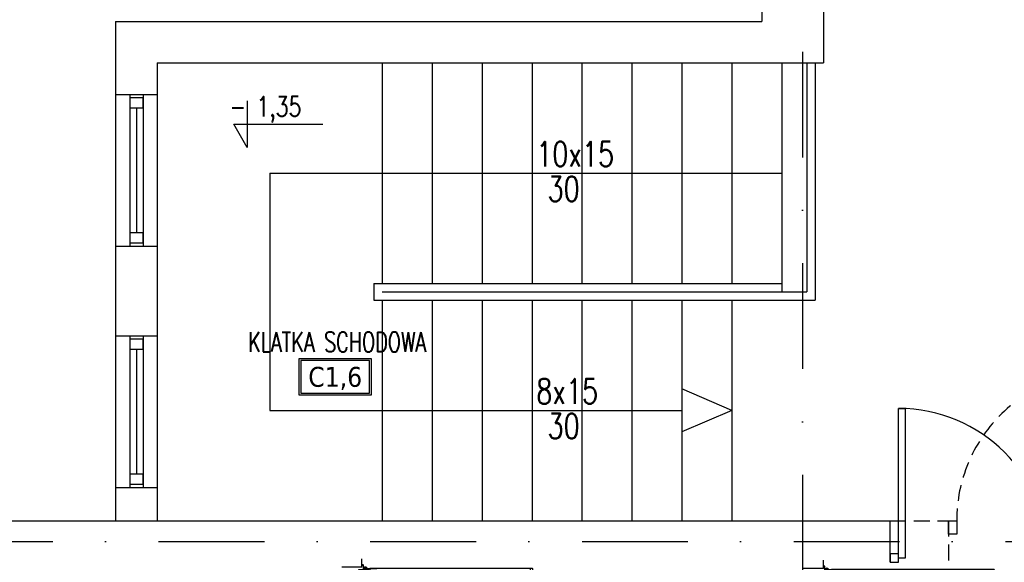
# Model space of a CAD drawing. Header units: millimetres. Extents: x 28600 to 181045, y -399112 to -163690.
# Tile 173 of 256: x 60942 to 61533, y -197441 to -197115. Entities that reach past the tile are written whole.
import ezdxf
from ezdxf.enums import TextEntityAlignment as Align

# ---------------------------------------------------------------- set-up
doc = ezdxf.new("R2010")
doc.units = ezdxf.units.MM
for name, pattern in [('CARKOVANA', [7.5, 5, -2.5]), ('CENTER', [0.6, 0.375, -0.075, 0.075, -0.075]), ('DASHDOT', [25.4, 12.7, -6.35, 0, -6.35]), ('Hidden Line', [391.222223, 282.222223, -109]), ('HIDDEN2', [4.7625, 3.175, -1.5875])]:
    doc.linetypes.add(name, pattern=pattern)
doc.layers.get('0').update_dxf_attribs({"color": 8})
for name, color, linetype in [('!! 0_ Istn-okna', 8, 'Continuous'), ('!! 0_ Istn-sciany', 8, 'Continuous'), ('!! 0_ Istn-widok', 8, 'Continuous'), ('!! 0_ Opis', 8, 'Continuous'), ('!! 0_Opis_pom', 8, 'Continuous'), ('!! 0_Widok', 8, 'Continuous'), ('!! 1_drzwi-linia', 8, 'Continuous'), ('!! 1_PROJ Sciany', 8, 'Continuous'), ('!! 1_Wyburzenia', 8, 'CARKOVANA'), ('0-osie-liniA', 8, 'DASHDOT')]:
    doc.layers.add(name, color=color, linetype=linetype)
doc.styles.add('ARIAL', font='tahoma.ttf')
doc.styles.add('SIMPLEX', font='simplex.shx', dxfattribs={"width": 0.77})
doc.styles.add('TXT', font='simplex.shx')

# ---------------------------------------------------------------- blocks, each defined once
blk = doc.blocks.new('zaw-dr-90-p')
at = {"color": 2, "linetype": 'CENTER', "ltscale": 0.2}
for p, q in [((12, 0), (-12, 0)), ((0, 12), (0, -12)), ((24.5, 24), (31, 24)), ((24.5, 19), (31, 19))]:
    blk.add_line(p, q, dxfattribs=at)
at = {"ltscale": 0.2}
for p, q in [((10, 12), (6.5, 12)), ((10, 0), (10, 6.5))]:
    blk.add_line(p, q, dxfattribs=at)
blk.add_lwpolyline([(0, 6.5), (23.5, 6.5, 0.414214), (28, 11), (28, 31), (24.5, 31), (24.5, 11, -0.414214), (23.5, 10), (0, 10, 4.561698), (7.6, 6.5), (4.9, 4.2)], format="xyb", dxfattribs=at)
blk.add_lwpolyline([(-0.2, -0.2), (-2.5, -0.2), (-2.5, 0.2), (-0.2, 0.2), (-0.2, 2.5), (0.2, 2.5), (0.2, 0.2), (2.8, 0.2), (2.8, -0.2), (0.2, -0.2), (0.2, -2.8), (-0.2, -2.8)], close=True)
blk.add_lwpolyline([(10, 10), (10, 39), (6.5, 39), (6.5, 10)], dxfattribs=at)
blk.add_circle((0, 0), 6.5, dxfattribs=at)
blk = doc.blocks.new('drzwi 90- sc 12')
for p, q in [((-13620.32, 20410.16), (-13620.32, 20313.77)), ((-13614.92, 20409.86), (-13620.32, 20409.86)), ((-13616.12, 20410.26), (-13620.22, 20410.26)), ((-13616.12, 20410.26), (-13620, 20410.26)), ((-13618.17, 20410.26), (-13616.22, 20410.26)), ((-13618.17, 20410.26), (-13616.22, 20410.26)), ((-13616.12, 20410.26), (-13616.12, 20411.46)), ((-13616.12, 20411.46), (-13615.02, 20411.46)), ((-13614.92, 20411.36), (-13614.92, 20313.77)), ((-13620.32, 20313.47), (-13620.32, 20317.97)), ((-13614.92, 20313.77), (-13620.32, 20313.77)), ((-13614.92, 20312.27), (-13614.92, 20317.97)), ((-13715.57, 20308.32), (-13715.57, 20308.56)), ((-13715.57, 20307.69), (-13715.57, 20308.56)), ((-13715.57, 20307.82), (-13715.57, 20308.56)), ((-13618.22, 20313.37), (-13620.22, 20313.37)), ((-13618.22, 20313.67), (-13618.22, 20313.37)), ((-13618.22, 20313.67), (-13616.42, 20313.67)), ((-13617.77, 20311.12), (-13617.77, 20305.72)), ((-13617.77, 20311.12), (-13617.77, 20305.72)), ((-13616.17, 20309.92), (-13617.37, 20309.92)), ((-13616.17, 20309.92), (-13616.17, 20311.02)), ((-13615.92, 20313.17), (-13615.92, 20312.17)), ((-13615.92, 20312.17), (-13615.02, 20312.17)), ((-13715.77, 20301.96), (-13716.27, 20301.96)), ((-13715.57, 20307.72), (-13715.37, 20307.72)), ((-13616.77, 20301.96), (-13616.27, 20301.96))]:
    blk.add_line(p, q)
for points in [[(-13665.27, 20284.96), (-13665.27, 20325.83)], [(-13615.57, 20309.64), (-13615.32, 20309.64), (-13615.32, 20309.82), (-13616.32, 20309.82), (-13616.32, 20309.64), (-13615.92, 20309.64)]]:
    blk.add_lwpolyline(points)
at = {"lineweight": 30}
for points in [[(-13716.27, 20308.92), (-13721.27, 20308.92)], [(-13716.27, 20308.92), (-13716.27, 20296.92)], [(-13614.27, 20308.92), (-13609.27, 20308.92)], [(-13614.27, 20308.92), (-13614.27, 20296.92)]]:
    blk.add_lwpolyline(points, dxfattribs=at)
at = {"ltscale": 0.2}
for points in [[(-13715.57, 20307.51), (-13715.57, 20309.48, 0.414214), (-13715.91, 20309.82), (-13719.43, 20309.82, 0.414214), (-13719.77, 20309.48), (-13719.77, 20308.92), (-13719.59, 20308.92), (-13719.59, 20309.48, -0.414214), (-13719.43, 20309.64), (-13716.97, 20309.64)], [(-13716.97, 20309.64), (-13715.91, 20309.64, -0.414214), (-13715.75, 20309.48), (-13715.75, 20307.51)], [(-13615.92, 20309.64), (-13616.63, 20309.64, 0.414214), (-13616.79, 20309.48), (-13616.79, 20305.58, -0.414214), (-13617.13, 20305.24), (-13617.58, 20305.24, 0.414214), (-13617.74, 20305.08), (-13617.74, 20304.48, -0.414214), (-13618.08, 20304.14), (-13619.26, 20304.14, -0.414214), (-13619.6, 20304.48), (-13619.6, 20305.15, 1), (-13619.79, 20305.15), (-13619.79, 20301.96, 0.414214), (-13619.63, 20301.8), (-13617.11, 20301.8, 0.414214), (-13616.95, 20301.96), (-13616.95, 20302.52), (-13616.77, 20302.52), (-13616.77, 20301.96, -0.414214), (-13617.11, 20301.62), (-13619.63, 20301.62, -0.414214), (-13619.97, 20301.96), (-13619.97, 20305.15, -1), (-13619.42, 20305.15), (-13619.42, 20304.48, 0.414214), (-13619.26, 20304.32), (-13618.08, 20304.32, 0.414214), (-13617.92, 20304.48), (-13617.92, 20305.08, -0.414214), (-13617.58, 20305.42), (-13617.13, 20305.42, 0.414214), (-13616.97, 20305.58), (-13616.97, 20309.48, -0.414214), (-13616.63, 20309.82), (-13613.11, 20309.82, -0.414214), (-13612.77, 20309.48), (-13612.77, 20308.92), (-13612.95, 20308.92), (-13612.95, 20309.48, 0.414214), (-13613.11, 20309.64), (-13615.57, 20309.64)], [(-13715.75, 20307.76), (-13715.75, 20305.58, 0.414214), (-13715.41, 20305.24), (-13714.96, 20305.24, -0.414214), (-13714.8, 20305.08), (-13714.8, 20304.48, 0.414214), (-13714.46, 20304.14), (-13713.28, 20304.14, 0.414214), (-13712.94, 20304.48), (-13712.94, 20305.15, -1), (-13712.75, 20305.15), (-13712.75, 20301.96, -0.414214), (-13712.91, 20301.8), (-13715.43, 20301.8, -0.414214), (-13715.59, 20301.96), (-13715.59, 20302.52), (-13715.77, 20302.52), (-13715.77, 20301.96, 0.414214), (-13715.43, 20301.62), (-13712.91, 20301.62, 0.414214), (-13712.57, 20301.96), (-13712.57, 20305.15, 1), (-13713.12, 20305.15), (-13713.12, 20304.48, -0.414214), (-13713.28, 20304.32), (-13714.46, 20304.32, -0.414214), (-13714.62, 20304.48), (-13714.62, 20305.08, 0.414214), (-13714.96, 20305.42), (-13715.41, 20305.42, -0.414214), (-13715.57, 20305.58), (-13715.57, 20307.64)]]:
    blk.add_lwpolyline(points, format="xyb", dxfattribs=at)
blk.add_lwpolyline([(-13616.79, 20308.82), (-13616.97, 20308.82), (-13616.97, 20307.42), (-13616.79, 20307.42)], close=True)
for centre, radius, start, end in [((-13620.22, 20410.16), 0.1, 90, 180), ((-13615.02, 20411.36), 0.1, 0, 90), ((-13620.22, 20313.47), 0.1, 180, 270), ((-13616.42, 20313.17), 0.5, 0, 90), ((-13616.27, 20311.02), 0.1, 0, 90), ((-13615.02, 20312.27), 0.1, 270, 0)]:
    blk.add_arc(centre, radius, start, end)
at = {"linetype": 'Hidden Line', "lineweight": 9, "ltscale": 0.05}
blk.add_arc((-13615.5, 20305.14), 99.12, 94.80054, 177.69442, dxfattribs=at)
at = {"xscale": 0.09999999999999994, "yscale": 0.09999999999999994, "zscale": 0.09999999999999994, "rotation": 180.0000000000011}
blk.add_blockref('zaw-dr-90-p', (-13614.92, 20310.92), dxfattribs=at)
blk = doc.blocks.new('drzwi dwuskrzydłowe')
for points in [[(68481.18, -214206.57), (68481.18, -214296.57), (68477.18, -214296.57), (68477.18, -214206.57)], [(68653.18, -214206.57), (68653.18, -214296.57), (68657.18, -214296.57), (68657.18, -214206.57)], [(68477.18, -214294.07), (68472.18, -214294.07), (68472.18, -214299.07), (68477.18, -214299.07)], [(68657.18, -214294.07), (68662.18, -214294.07), (68662.18, -214299.07), (68657.18, -214299.07)]]:
    blk.add_lwpolyline(points, close=True)
for centre, start, end in [((68477.18, -214296.57), 0, 90), ((68657.18, -214296.57), 90, 180)]:
    blk.add_arc(centre, 90, start, end)

msp = doc.modelspace()

# ---------------------------------------------------------------- linework, layer by layer
at = {"layer": '!! 0_ Istn-okna'}
for points in [[(61008.06735, -197160.12813), (61008.06735, -197251.12813)], [(61016.06735, -197160.12813), (61016.06735, -197251.12813)], [(61012.06735, -197168.12813), (61012.06735, -197243.12813)], [(61008.06735, -197305.12813), (61008.06735, -197396.12813)], [(61016.06735, -197305.12813), (61016.06735, -197396.12813)], [(61012.06735, -197313.12813), (61012.06735, -197388.12813)]]:
    msp.add_lwpolyline(points, dxfattribs=at)
for points in [[(61008.06735, -197162.12813), (61008.06735, -197168.12813), (61016.06735, -197168.12813), (61016.06735, -197162.12813)], [(61008.06735, -197243.12813), (61008.06735, -197249.12813), (61016.06735, -197249.12813), (61016.06735, -197243.12813)], [(61008.06735, -197307.12813), (61008.06735, -197313.12813), (61016.06735, -197313.12813), (61016.06735, -197307.12813)], [(61008.06735, -197388.12813), (61008.06735, -197394.12813), (61016.06735, -197394.12813), (61016.06735, -197388.12813)]]:
    msp.add_lwpolyline(points, close=True, dxfattribs=at)
at = {"layer": '!! 0_ Istn-sciany'}
for points in [[(61387.56735, -196987.12813), (61387.56735, -197116.12813)], [(61424.56735, -197069.12813), (61424.56735, -197141.12813)], [(60999.56735, -197116.12813), (61387.56735, -197116.12813)], [(60999.56735, -197116.12813), (60999.56735, -197160.12813)], [(61024.56735, -197141.12813), (61424.56735, -197141.12813)], [(61024.56735, -197141.12813), (61024.56735, -197160.12813)], [(60999.56735, -197160.12813), (61024.56735, -197160.12813)], [(60999.56735, -197251.12813), (60999.56735, -197305.12813)], [(60999.56735, -197251.12813), (61024.56735, -197251.12813)], [(61024.56735, -197251.12813), (61024.56735, -197305.12813)], [(60999.56735, -197305.12813), (61024.56735, -197305.12813)], [(60999.56735, -197396.12813), (60999.56735, -197416.12813)], [(60999.56735, -197396.12813), (61024.56735, -197396.12813)], [(61024.56735, -197396.12813), (61024.56735, -197416.12813)], [(60824.56735, -197416.12813), (60999.56735, -197416.12813)], [(61024.56735, -197416.12813), (61464.56735, -197416.12813)]]:
    msp.add_lwpolyline(points, dxfattribs=at)
at = {"layer": '!! 0_ Istn-widok'}
for points in [[(61159.56735, -197141.12813), (61159.56735, -197273.62813)], [(61189.56735, -197141.12813), (61189.56735, -197273.62813)], [(61219.56735, -197141.12813), (61219.56735, -197273.62813)], [(61249.56735, -197141.12813), (61249.56735, -197273.62813)], [(61279.56735, -197141.12813), (61279.56735, -197273.62813)], [(61309.56735, -197141.12813), (61309.56735, -197273.62813)], [(61339.56735, -197141.12813), (61339.56735, -197273.62813)], [(61369.56735, -197141.12813), (61369.56735, -197273.62813)], [(61399.56735, -197141.12813), (61399.56735, -197278.62813)], [(61414.56735, -197141.12813), (61414.56735, -197278.62813)], [(61419.56735, -197141.12813), (61419.56735, -197283.62813)], [(60999.56735, -197160.12813), (60999.56735, -197251.12813)], [(61024.56735, -197160.12813), (61024.56735, -197251.12813)], [(61092.06735, -197207.37813), (61092.06735, -197349.87813)], [(61092.06735, -197207.37813), (61399.56735, -197207.37813)], [(61154.56735, -197273.62813), (61154.56735, -197283.62813)], [(61154.56735, -197273.62813), (61399.56735, -197273.62813)], [(61154.56735, -197283.62813), (61419.56735, -197283.62813)], [(61159.56735, -197278.62813), (61414.56735, -197278.62813)], [(61159.56735, -197283.62813), (61159.56735, -197416.12813)], [(61189.56735, -197283.62813), (61189.56735, -197416.12813)], [(61219.56735, -197283.62813), (61219.56735, -197416.12813)], [(61249.56735, -197283.62813), (61249.56735, -197416.12813)], [(61279.56735, -197283.62813), (61279.56735, -197416.12813)], [(61309.56735, -197283.62813), (61309.56735, -197416.12813)], [(61339.56735, -197283.62813), (61339.56735, -197416.12813)], [(61369.56735, -197283.62813), (61369.56735, -197416.12813)], [(60999.56735, -197305.12813), (60999.56735, -197396.12813)], [(61024.56735, -197305.12813), (61024.56735, -197396.12813)], [(61092.06735, -197349.87813), (61339.56735, -197349.87813)], [(60999.56735, -197416.12813), (61024.56735, -197416.12813)]]:
    msp.add_lwpolyline(points, dxfattribs=at)
at = {"layer": '!! 0_ Opis'}
for points in [[(61078.61043, -197163.86652), (61078.61043, -197191.86828)], [(61078.61043, -197191.86828), (61070.52701, -197177.8674)], [(61070.52701, -197177.8674), (61123.96122, -197177.8674)]]:
    msp.add_lwpolyline(points, dxfattribs=at)
at = {"layer": '!! 0_Opis_pom', "ltscale": 0.7}
for points in [[(61109.65824, -197340.57535), (61153.17824, -197340.57535), (61153.17824, -197318.81535), (61109.65824, -197318.81535)], [(61110.74624, -197339.48735), (61152.09024, -197339.48735), (61152.09024, -197319.90335), (61110.74624, -197319.90335)]]:
    msp.add_lwpolyline(points, close=True, dxfattribs=at)
at = {"layer": '!! 0_Widok'}
for points in [[(61369.56735, -197349.87813), (61339.56735, -197336.99422)], [(61369.56735, -197349.87813), (61339.56735, -197362.76205)]]:
    msp.add_lwpolyline(points, dxfattribs=at)
at = {"layer": '!! 1_PROJ Sciany'}
msp.add_lwpolyline([(61464.56735, -197441.12813), (61464.56735, -197416.12813)], dxfattribs=at)
at = {"layer": '!! 1_Wyburzenia', "linetype": 'HIDDEN2', "ltscale": 3}
for points in [[(61464.56735, -197416.12813), (61499.56735, -197416.12813)], [(61499.56735, -197416.12813), (61499.56735, -197441.12813)]]:
    msp.add_lwpolyline(points, dxfattribs=at)
msp.add_lwpolyline([(61504.56735, -197424.12813), (61499.56735, -197424.12813), (61499.56735, -197416.12813), (61504.56735, -197416.12813)], close=True, dxfattribs=at)
msp.add_arc((61594.56735, -197416.12813), 90, 2.54731818, 179.99999996, dxfattribs=at)
at = {"layer": '0-osie-liniA', "ltscale": 5}
for points in [[(61412.06735, -193575.54863), (61412.06735, -199799.35902)], [(60389.88894, -197428.62813), (62630.46575, -197428.62813)]]:
    msp.add_lwpolyline(points, dxfattribs=at)

# ---------------------------------------------------------------- block references
at = {"layer": '!! 1_drzwi-linia'}
msp.add_blockref('drzwi dwuskrzydłowe', (-7007.61481, 16857.94547), dxfattribs=at)
at = {"layer": '!! 1_drzwi-linia', "xscale": -1, "rotation": 270}
for p in [(40838.51248, -183829.85851), (41115.64301, -183830.60843)]:
    msp.add_blockref('drzwi 90- sc 12', p, dxfattribs=at)

# ---------------------------------------------------------------- texts
at = {"layer": '!! 0_ Opis', "style": 'SIMPLEX', "width": 0.75}
for s, height, p in [('- 1,35', 12, (61067.92298, -197173.28928)), ('10x15', 15, (61252.13298, -197203.34384)), ('30', 15, (61258.89615, -197224.2636)), ('8x15', 15, (61252.13298, -197345.84384)), ('30', 15, (61258.89615, -197366.7636))]:
    msp.add_text(s, height=height, dxfattribs=at).set_placement(p)
at = {"layer": '!! 0_Opis_pom', "ltscale": 0.7, "style": 'TXT', "width": 0.7}
msp.add_text('KLATKA SCHODOWA', height=12, dxfattribs=at).set_placement((61132.53337, -197314.76903), align=Align.CENTER)
at = {"layer": '!! 0_Opis_pom', "ltscale": 0.7, "style": 'ARIAL'}
msp.add_attdef('C1,6', text='', height=11.968, dxfattribs=at).set_placement((61131.41824, -197329.69535), align=Align.MIDDLE_CENTER)

doc.saveas('drawing.dxf')
